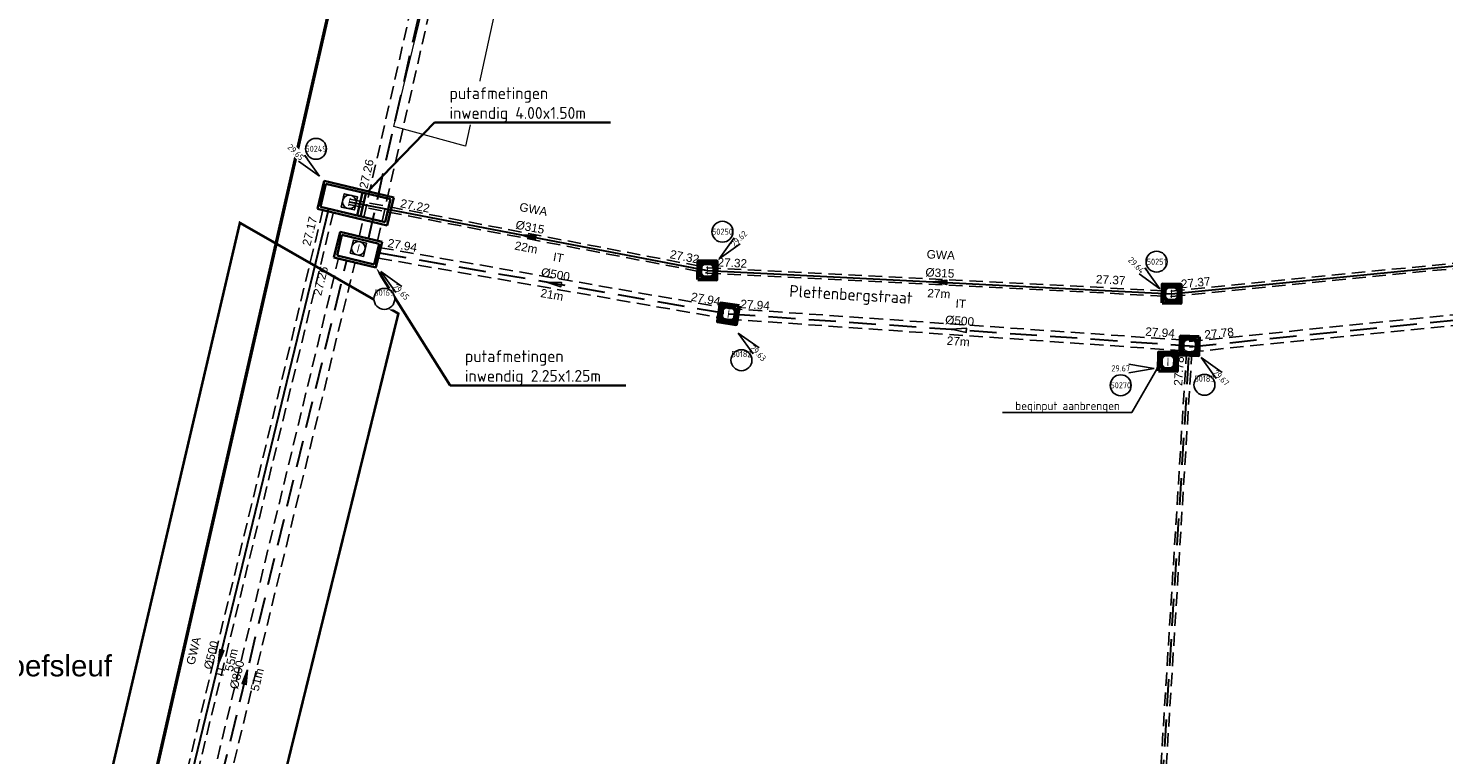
# Model space of a CAD drawing. Header units: metres. Extents: x 200112 to 202167, y 374508 to 376527.
# Tile 14 of 25: x 201102 to 201186, y 374913 to 374956. Entities that reach past the tile are written whole.
import ezdxf
from ezdxf import colors
from ezdxf.entities.mleader import LeaderData, LeaderLine
from ezdxf.enums import TextEntityAlignment as Align
from ezdxf.math import Vec2, Vec3

# ---------------------------------------------------------------- set-up
doc = ezdxf.new("R2010")
doc.units = ezdxf.units.M
doc.set_wipeout_variables(frame=1)
for name, pattern in [('HIDDEN4', [2.3813, 1.5875, -0.7938]), ('HIDDEN6', [1.1907, 0.7938, -0.3969]), ('XX-PROJECTGRENS', [18, 12, -3, 0, -3])]:
    doc.linetypes.add(name, pattern=pattern)
doc.layers.add('025___BS_GEMENGD', color=20, linetype='Continuous', lineweight=30, true_color=0xff3f00)
for name, color, linetype, lineweight in [('025___BS_IT', 84, 'HIDDEN4', 30), ('conflictpunten', 210, 'Continuous', 18), ('N-WE-RI-ITR_PUTNUMMER-S', 84, 'Continuous', 25), ('N-WE-RI-ITR_RIOOLPUT-S', 84, 'Continuous', 25), ('N-WE-RI-PUT-G', 7, 'Continuous', 35), ('N-WE-RI-PUT-GD', 7, 'Continuous', 50), ('N-WE-RI-VWA_PUTNUMMER-S', 20, 'Continuous', 25), ('N-WE-RI-VWA_RIOOLPUT-S', 20, 'Continuous', 25), ('V-WE-RI-PUT-T35', 50, 'Continuous', 35), ('X-XX-AL-T25', 7, 'Continuous', 25), ('X-XX-AL-T35', 50, 'Continuous', 35)]:
    doc.layers.add(name, color=color, linetype=linetype, lineweight=lineweight)
for name, color, linetype in [('025___BS_STROOMRICHTING', 252, 'Continuous'), ('025___BS_STROOMRICHTING IT', 252, 'Continuous'), ('025___BS_TEKST_BOBIT', 84, 'Continuous'), ('025___BS_TEKST_DIAMETERIT', 84, 'Continuous'), ('025___BS_TEKST_LENGTE', 250, 'Continuous'), ('025___BS_VISUEEL RUIMTEBESLAG', 251, 'HIDDEN6'), ('Wipeout', 10, 'Continuous')]:
    doc.layers.add(name, color=color, linetype=linetype)
doc.layers.add('025___BS_TEKST_BOBGWA', color=20, linetype='Continuous', true_color=0xff3f00)
doc.layers.add('025___BS_TEKST_DIAMETERGWA', color=20, linetype='Continuous', true_color=0xff3f00)
doc.layers.add('025___BS_TEKST_STRENGNUMMER', color=50, linetype='Continuous', plot=False)
doc.layers.add('N-WE-KG-GRENS_PROJECT-G', color=7, linetype='XX-PROJECTGRENS', lineweight=35, transparency=0.45)
doc.styles.add('NLCS-ISO', font='NLCS-ISO.ttf')
doc.styles.add('NLCS-ISO-M200-T25', font='NLCS-ISO.ttf', dxfattribs={"height": 0.5})
doc.styles.add('NLCS-ISO-M200-T35', font='NLCS-ISO.ttf', dxfattribs={"height": 0.7})
doc.styles.get("Standard").update_dxf_attribs({"font": 'arial.ttf'})

# ---------------------------------------------------------------- blocks, each defined once
blk = doc.blocks.new('put800x800')
at = {"layer": 'N-WE-RI-PUT-GD'}
for points in [[(-0.55, -0.55), (0.55, -0.55), (0.55, 0.55), (-0.55, 0.55)], [(-0.4, -0.4), (0.4, -0.4), (0.4, 0.4), (-0.4, 0.4)]]:
    blk.add_lwpolyline(points, close=True, dxfattribs=at)
blk = doc.blocks.new('*U68')
at = {"flags": 128}
blk.add_lwpolyline([(0, 0), (31.838, 45.998)], dxfattribs=at)
at = {"layer": '025___BS_STROOMRICHTING IT'}
blk.add_lwpolyline([(16.168, 23.359), (15.567, 22.71), (15.773, 22.568)], close=True, dxfattribs=at)
at = {"layer": '025___BS_VISUEEL RUIMTEBESLAG', "flags": 128}
for points in [[(-0.456, 0.316), (31.382, 46.314)], [(0.456, -0.316), (32.294, 45.682)]]:
    blk.add_lwpolyline(points, dxfattribs=at)
at = {"layer": '025___BS_TEKST_BOBIT'}
blk.add_attdef('B2', text='', height=0.5, rotation=55.31031, dxfattribs=at).set_placement((30.104, 44.675), align=Align.RIGHT)
blk.add_attdef('B1', (1.035, 2.741), '', height=0.5, rotation=55.31031, dxfattribs=at)
at = {"layer": '025___BS_TEKST_DIAMETERIT'}
blk.add_attdef('D', text='', height=0.5, rotation=55.31031, dxfattribs=at).set_placement((15.803, 23.079), align=Align.BOTTOM_CENTER)
at = {"layer": '025___BS_TEKST_LENGTE'}
blk.add_attdef('LEN', text='', height=0.5, rotation=55.31031, dxfattribs=at).set_placement((16.274, 22.753), align=Align.TOP_CENTER)
at = {"layer": '025___BS_TEKST_STRENGNUMMER'}
blk.add_attdef('STR', text='', height=0.5, rotation=55.31031, dxfattribs=at).set_placement((14.853, 23.735), align=Align.CENTER)
blk = doc.blocks.new('*U69')
at = {"flags": 128}
blk.add_lwpolyline([(0, 0), (14.003, 48.693)], dxfattribs=at)
at = {"layer": '025___BS_STROOMRICHTING IT'}
blk.add_lwpolyline([(7.122, 24.767), (6.76, 23.961), (7.001, 23.891)], close=True, dxfattribs=at)
at = {"layer": '025___BS_VISUEEL RUIMTEBESLAG', "flags": 128}
for points in [[(-0.481, 0.138), (13.522, 48.831)], [(0.481, -0.138), (14.484, 48.555)]]:
    blk.add_lwpolyline(points, dxfattribs=at)
at = {"layer": '025___BS_TEKST_BOBIT'}
blk.add_attdef('B2', text='', height=0.5, rotation=73.95592, dxfattribs=at).set_placement((12.884, 48.302), align=Align.RIGHT)
blk.add_attdef('B1', (-0.514, 1.675), '', height=0.5, rotation=73.95592, dxfattribs=at)
at = {"layer": '025___BS_TEKST_DIAMETERIT'}
blk.add_attdef('D', text='', height=0.5, rotation=73.95592, dxfattribs=at).set_placement((6.865, 24.386), align=Align.BOTTOM_CENTER)
at = {"layer": '025___BS_TEKST_LENGTE'}
blk.add_attdef('LEN', text='', height=0.5, rotation=73.95592, dxfattribs=at).set_placement((7.416, 24.227), align=Align.TOP_CENTER)
at = {"layer": '025___BS_TEKST_STRENGNUMMER'}
blk.add_attdef('STR', text='', height=0.5, rotation=73.95592, dxfattribs=at).set_placement((5.756, 24.703), align=Align.CENTER)
blk = doc.blocks.new('*U118')
at = {"flags": 128}
blk.add_lwpolyline([(0, 0), (39.768, 33.856)], dxfattribs=at)
at = {"layer": '025___BS_STROOMRICHTING IT'}
blk.add_lwpolyline([(20.217, 17.212), (19.47, 16.74), (19.632, 16.549)], close=True, dxfattribs=at)
at = {"layer": '025___BS_VISUEEL RUIMTEBESLAG', "flags": 128}
for points in [[(-0.102, 0.12), (39.666, 33.976)], [(0.102, -0.12), (39.87, 33.736)]]:
    blk.add_lwpolyline(points, dxfattribs=at)
at = {"layer": '025___BS_TEKST_BOBIT'}
blk.add_attdef('B2', text='', height=0.5, rotation=40.40885, dxfattribs=at).set_placement((39.125, 33.689), align=Align.RIGHT)
blk.add_attdef('B1', (0.258, 0.919), '', height=0.5, rotation=40.40885, dxfattribs=at)
at = {"layer": '025___BS_TEKST_DIAMETERIT'}
blk.add_attdef('D', text='', height=0.5, rotation=40.40885, dxfattribs=at).set_placement((19.792, 17.036), align=Align.BOTTOM_CENTER)
at = {"layer": '025___BS_TEKST_LENGTE'}
blk.add_attdef('LEN', text='', height=0.5, rotation=40.40885, dxfattribs=at).set_placement((20.164, 16.599), align=Align.TOP_CENTER)
at = {"layer": '025___BS_TEKST_STRENGNUMMER'}
blk.add_attdef('STR', text='', height=0.5, rotation=40.40885, dxfattribs=at).set_placement((19.044, 17.914), align=Align.CENTER)
blk = doc.blocks.new('*U119')
at = {"flags": 128}
blk.add_lwpolyline([(0, 0), (20.609, -3.597)], dxfattribs=at)
at = {"layer": '025___BS_STROOMRICHTING IT'}
blk.add_lwpolyline([(9.874, -1.723), (10.757, -1.75), (10.714, -1.997)], close=True, dxfattribs=at)
at = {"layer": '025___BS_VISUEEL RUIMTEBESLAG', "flags": 128}
for points in [[(0.054, 0.31), (20.663, -3.286)], [(-0.054, -0.31), (20.555, -3.907)]]:
    blk.add_lwpolyline(points, dxfattribs=at)
at = {"layer": '025___BS_TEKST_BOBIT'}
blk.add_attdef('B1', (0.45, 0.356), '', height=0.5, rotation=350.10031, dxfattribs=at)
blk.add_attdef('B2', text='', height=0.5, rotation=350.10031, dxfattribs=at).set_placement((20.084, -3.119), align=Align.RIGHT)
at = {"layer": '025___BS_TEKST_DIAMETERIT'}
blk.add_attdef('D', text='', height=0.5, rotation=350.10031, dxfattribs=at).set_placement((10.329, -1.659), align=Align.BOTTOM_CENTER)
at = {"layer": '025___BS_TEKST_LENGTE'}
blk.add_attdef('LEN', text='', height=0.5, rotation=350.10031, dxfattribs=at).set_placement((10.23, -2.223), align=Align.TOP_CENTER)
at = {"layer": '025___BS_TEKST_STRENGNUMMER'}
blk.add_attdef('STR', text='', height=0.5, rotation=350.10031, dxfattribs=at).set_placement((10.526, -0.522), align=Align.CENTER)
blk = doc.blocks.new('*U120')
at = {"flags": 128}
blk.add_lwpolyline([(0, 0), (27.233, -1.891)], dxfattribs=at)
at = {"layer": '025___BS_STROOMRICHTING IT'}
blk.add_lwpolyline([(13.18, -0.915), (14.062, -0.851), (14.044, -1.101)], close=True, dxfattribs=at)
at = {"layer": '025___BS_VISUEEL RUIMTEBESLAG', "flags": 128}
for points in [[(0.022, 0.314), (27.255, -1.577)], [(-0.022, -0.314), (27.211, -2.205)]]:
    blk.add_lwpolyline(points, dxfattribs=at)
at = {"layer": '025___BS_TEKST_BOBIT'}
blk.add_attdef('B1', (0.689, 0.343), '', height=0.5, rotation=356.02752, dxfattribs=at)
blk.add_attdef('B2', text='', height=0.5, rotation=356.02752, dxfattribs=at).set_placement((26.343, -1.412), align=Align.RIGHT)
at = {"layer": '025___BS_TEKST_DIAMETERIT'}
blk.add_attdef('D', text='', height=0.5, rotation=356.02752, dxfattribs=at).set_placement((13.626, -0.804), align=Align.BOTTOM_CENTER)
at = {"layer": '025___BS_TEKST_LENGTE'}
blk.add_attdef('LEN', text='', height=0.5, rotation=356.02752, dxfattribs=at).set_placement((13.587, -1.376), align=Align.TOP_CENTER)
at = {"layer": '025___BS_TEKST_STRENGNUMMER'}
blk.add_attdef('STR', text='', height=0.5, rotation=356.02752, dxfattribs=at).set_placement((13.705, 0.347), align=Align.CENTER)
blk = doc.blocks.new('*U121')
at = {"flags": 128}
blk.add_lwpolyline([(0, 0), (56.552, 8.884)], dxfattribs=at)
at = {"layer": '025___BS_STROOMRICHTING IT'}
blk.add_lwpolyline([(27.844, 4.374), (28.689, 4.633), (28.728, 4.386)], close=True, dxfattribs=at)
at = {"layer": '025___BS_VISUEEL RUIMTEBESLAG', "flags": 128}
for points in [[(-0.049, 0.311), (56.503, 9.195)], [(0.049, -0.311), (56.601, 8.573)]]:
    blk.add_lwpolyline(points, dxfattribs=at)
at = {"layer": '025___BS_TEKST_BOBIT'}
blk.add_attdef('B2', text='', height=0.5, rotation=8.92784, dxfattribs=at).set_placement((55.9, 9.203), align=Align.RIGHT)
blk.add_attdef('B1', (0.874, 0.51), '', height=0.5, rotation=8.92784, dxfattribs=at)
at = {"layer": '025___BS_TEKST_DIAMETERIT'}
blk.add_attdef('D', text='', height=0.5, rotation=8.92784, dxfattribs=at).set_placement((28.254, 4.582), align=Align.BOTTOM_CENTER)
at = {"layer": '025___BS_TEKST_LENGTE'}
blk.add_attdef('LEN', text='', height=0.5, rotation=8.92784, dxfattribs=at).set_placement((28.343, 4.016), align=Align.TOP_CENTER)
at = {"layer": '025___BS_TEKST_STRENGNUMMER'}
blk.add_attdef('STR', text='', height=0.5, rotation=8.92784, dxfattribs=at).set_placement((28.074, 5.721), align=Align.CENTER)
blk = doc.blocks.new('*U36')
at = {"flags": 128}
blk.add_lwpolyline([(0, 0), (67.083, 15.437)], dxfattribs=at)
at = {"layer": '025___BS_STROOMRICHTING', "color": 5}
blk.add_lwpolyline([(33.115, 7.621), (33.94, 7.939), (33.996, 7.695)], close=True, dxfattribs=at)
blk.add_solid([(33.94, 7.939), (33.115, 7.621), (33.94, 7.939), (33.996, 7.695)], dxfattribs=at)
at = {"layer": '025___BS_VISUEEL RUIMTEBESLAG', "flags": 128}
for points in [[(-0.035, 0.153), (67.048, 15.591)], [(0.035, -0.153), (67.118, 15.284)]]:
    blk.add_lwpolyline(points, dxfattribs=at)
at = {"layer": '025___BS_TEKST_BOBGWA'}
blk.add_attdef('B2', text='', height=0.5, rotation=12.95951, dxfattribs=at).set_placement((63.35, 14.916), align=Align.RIGHT)
blk.add_attdef('B1', (0.537, 0.396), '', height=0.5, rotation=12.95951, dxfattribs=at)
at = {"layer": '025___BS_TEKST_DIAMETERGWA'}
blk.add_attdef('D', text='', height=0.5, rotation=12.95951, dxfattribs=at).set_placement((33.51, 7.857), align=Align.BOTTOM_CENTER)
at = {"layer": '025___BS_TEKST_LENGTE'}
blk.add_attdef('LEN', text='', height=0.5, rotation=12.95951, dxfattribs=at).set_placement((33.638, 7.298), align=Align.TOP_CENTER)
at = {"layer": '025___BS_TEKST_STRENGNUMMER'}
blk.add_attdef('STR', text='', height=0.5, rotation=12.95951, dxfattribs=at).set_placement((33.235, 9.046), align=Align.CENTER)
blk = doc.blocks.new('*U37')
at = {"flags": 128}
blk.add_lwpolyline([(0, 0), (27.411, 1.211)], dxfattribs=at)
at = {"layer": '025___BS_STROOMRICHTING', "color": 5}
blk.add_lwpolyline([(13.268, 0.586), (14.137, 0.75), (14.148, 0.5)], close=True, dxfattribs=at)
blk.add_solid([(14.137, 0.75), (13.268, 0.586), (14.137, 0.75), (14.148, 0.5)], dxfattribs=at)
at = {"layer": '025___BS_VISUEEL RUIMTEBESLAG', "flags": 128}
for points in [[(-0.007, 0.157), (27.404, 1.369)], [(0.007, -0.157), (27.418, 1.054)]]:
    blk.add_lwpolyline(points, dxfattribs=at)
at = {"layer": '025___BS_TEKST_BOBGWA'}
blk.add_attdef('B2', text='', height=0.5, rotation=2.53032, dxfattribs=at).set_placement((24.644, 1.483), align=Align.RIGHT)
blk.add_attdef('B1', (0.562, 0.292), '', height=0.5, rotation=2.53032, dxfattribs=at)
at = {"layer": '025___BS_TEKST_DIAMETERGWA'}
blk.add_attdef('D', text='', height=0.5, rotation=2.53032, dxfattribs=at).set_placement((13.699, 0.747), align=Align.BOTTOM_CENTER)
at = {"layer": '025___BS_TEKST_LENGTE'}
blk.add_attdef('LEN', text='', height=0.5, rotation=2.53032, dxfattribs=at).set_placement((13.724, 0.175), align=Align.TOP_CENTER)
at = {"layer": '025___BS_TEKST_STRENGNUMMER'}
blk.add_attdef('STR', text='', height=0.5, rotation=2.53032, dxfattribs=at).set_placement((13.644, 1.966), align=Align.CENTER)
blk = doc.blocks.new('*U38')
at = {"flags": 128}
blk.add_lwpolyline([(0, 0), (21.344, 2.798)], dxfattribs=at)
at = {"layer": '025___BS_STROOMRICHTING', "color": 5}
blk.add_lwpolyline([(10.238, 1.342), (11.089, 1.58), (11.122, 1.332)], close=True, dxfattribs=at)
blk.add_solid([(11.089, 1.58), (10.238, 1.342), (11.089, 1.58), (11.122, 1.332)], dxfattribs=at)
at = {"layer": '025___BS_VISUEEL RUIMTEBESLAG', "flags": 128}
for points in [[(-0.02, 0.156), (21.323, 2.954)], [(0.02, -0.156), (21.364, 2.642)]]:
    blk.add_lwpolyline(points, dxfattribs=at)
at = {"layer": '025___BS_TEKST_BOBGWA'}
blk.add_attdef('B2', text='', height=0.5, rotation=7.46855, dxfattribs=at).set_placement((20.713, 3.007), align=Align.RIGHT)
blk.add_attdef('B1', (2.924, 0.639), '', height=0.5, rotation=7.46855, dxfattribs=at)
at = {"layer": '025___BS_TEKST_DIAMETERGWA'}
blk.add_attdef('D', text='', height=0.5, rotation=7.46855, dxfattribs=at).set_placement((10.653, 1.54), align=Align.BOTTOM_CENTER)
at = {"layer": '025___BS_TEKST_LENGTE'}
blk.add_attdef('LEN', text='', height=0.5, rotation=7.46855, dxfattribs=at).set_placement((10.728, 0.971), align=Align.TOP_CENTER)
at = {"layer": '025___BS_TEKST_STRENGNUMMER'}
blk.add_attdef('STR', text='', height=0.5, rotation=7.46855, dxfattribs=at).set_placement((10.494, 2.75), align=Align.CENTER)
blk = doc.blocks.new('*U45')
at = {"flags": 128}
blk.add_lwpolyline([(0, 0), (30.475, 45.189)], dxfattribs=at)
at = {"layer": '025___BS_STROOMRICHTING', "color": 5}
blk.add_lwpolyline([(14.993, 22.232), (15.379, 23.027), (15.586, 22.888)], close=True, dxfattribs=at)
blk.add_solid([(15.379, 23.027), (14.993, 22.232), (15.379, 23.027), (15.586, 22.888)], dxfattribs=at)
at = {"layer": '025___BS_VISUEEL RUIMTEBESLAG', "flags": 128}
for points in [[(-0.261, 0.176), (30.214, 45.365)], [(0.261, -0.176), (30.737, 45.013)]]:
    blk.add_lwpolyline(points, dxfattribs=at)
at = {"layer": '025___BS_TEKST_BOBGWA'}
blk.add_attdef('B2', text='', height=0.5, rotation=56.00446, dxfattribs=at).set_placement((29.659, 44.926), align=Align.RIGHT)
blk.add_attdef('B1', (0.203, 1.023), '', height=0.5, rotation=56.00446, dxfattribs=at)
at = {"layer": '025___BS_TEKST_DIAMETERGWA'}
blk.add_attdef('D', text='', height=0.5, rotation=56.00446, dxfattribs=at).set_placement((15.12, 22.674), align=Align.BOTTOM_CENTER)
at = {"layer": '025___BS_TEKST_LENGTE'}
blk.add_attdef('LEN', text='', height=0.5, rotation=56.00446, dxfattribs=at).set_placement((15.595, 22.353), align=Align.TOP_CENTER)
at = {"layer": '025___BS_TEKST_STRENGNUMMER'}
blk.add_attdef('STR', text='', height=0.5, rotation=56.00446, dxfattribs=at).set_placement((14.108, 23.355), align=Align.CENTER)
blk = doc.blocks.new('SRI-PUT_INSPECTIE-SO')
at = {"lineweight": -3, "flags": 128}
blk.add_lwpolyline([(-2, -2), (2, -2), (2, 2), (-2, 2)], close=True, dxfattribs=at)
at = {"lineweight": -3, "ltscale": 1.5}
blk.add_circle((0, 0), 2, dxfattribs=at)
at = {"ltscale": 0.1, "style": 'NLCS-ISO'}
blk.add_text('I', height=2.5, dxfattribs=at).set_placement((0, -0.01), align=Align.MIDDLE_CENTER)
blk = doc.blocks.new('*U169')
blk.add_wipeout([(1.41, -1.41), (5.83, -7.6), (11.01, -12.83), (12.78, -11.04), (7.6, -5.83)]).dxf.layer = 'Wipeout'
blk.add_wipeout([(-0.68, -6.35), (5.5, -6.35), (5.5, -12.54), (-0.68, -12.54)]).dxf.layer = 'Wipeout'
for q in [(5.83, -7.6), (7.6, -5.83)]:
    blk.add_line((1.41, -1.41), q)
blk.add_circle((2.41, -9.45), 3.09)
at = {"ltscale": 0.1, "style": 'NLCS-ISO'}
blk.add_attdef('PUTNR', text='', height=1.8, dxfattribs=at).set_placement((2.41, -7.65), align=Align.MIDDLE_CENTER)
blk.add_attdef('PUTHGT', text='', height=1.8, rotation=315, dxfattribs=at).set_placement((5.39, -5.43), align=Align.MIDDLE_LEFT)
blk = doc.blocks.new('*U170')
blk.add_wipeout([(-1.41, 1.41), (-5.83, 7.6), (-11.01, 12.83), (-12.78, 11.04), (-7.6, 5.83)]).dxf.layer = 'Wipeout'
blk.add_wipeout([(0.68, 6.35), (-5.5, 6.35), (-5.5, 12.54), (0.68, 12.54)]).dxf.layer = 'Wipeout'
for q in [(-7.6, 5.83), (-5.83, 7.6)]:
    blk.add_line((-1.41, 1.41), q)
blk.add_circle((-2.41, 9.45), 3.09)
at = {"ltscale": 0.1, "style": 'NLCS-ISO'}
blk.add_attdef('PUTHGT', text='', height=1.8, rotation=315, dxfattribs=at).set_placement((-8.44, 8.48), align=Align.MIDDLE_LEFT)
blk.add_attdef('PUTNR', text='', height=1.8, dxfattribs=at).set_placement((-2.41, 9.45), align=Align.MIDDLE_CENTER)
blk = doc.blocks.new('*U180')
blk.add_wipeout([(1.41, 1.41), (5.83, 7.6), (11.01, 12.83), (12.78, 11.04), (7.6, 5.83)]).dxf.layer = 'Wipeout'
blk.add_wipeout([(-0.68, 6.35), (5.5, 6.35), (5.5, 12.54), (-0.68, 12.54)]).dxf.layer = 'Wipeout'
for q in [(5.83, 7.6), (7.6, 5.83)]:
    blk.add_line((1.41, 1.41), q)
blk.add_circle((2.41, 9.45), 3.09)
at = {"ltscale": 0.1, "style": 'NLCS-ISO'}
blk.add_attdef('PUTHGT', text='', height=1.8, rotation=45, dxfattribs=at).set_placement((5.39, 5.43), align=Align.MIDDLE_LEFT)
blk.add_attdef('PUTNR', text='', height=1.8, dxfattribs=at).set_placement((2.41, 9.45), align=Align.MIDDLE_CENTER)
blk = doc.blocks.new('*U193')
blk.add_wipeout([(-2, 0), (-9.5, 1.25), (-16.86, 1.29), (-16.84, -1.24), (-9.5, -1.25)]).dxf.layer = 'Wipeout'
blk.add_wipeout([(-8.82, -8.06), (-15, -8.06), (-15, -1.88), (-8.82, -1.88)]).dxf.layer = 'Wipeout'
for q in [(-9.5, 1.25), (-9.5, -1.25)]:
    blk.add_line((-2, 0), q)
blk.add_circle((-11.91, -4.97), 3.09)
at = {"ltscale": 0.1, "style": 'NLCS-ISO'}
blk.add_attdef('PUTHGT', text='', height=1.8, dxfattribs=at).set_placement((-11.97, 0.03), align=Align.MIDDLE_LEFT)
blk.add_attdef('PUTNR', text='', height=1.8, dxfattribs=at).set_placement((-11.91, -4.97), align=Align.MIDDLE_CENTER)

msp = doc.modelspace()

# ---------------------------------------------------------------- linework, layer by layer
at = {"layer": 'conflictpunten'}
msp.add_lwpolyline([(201134.212, 374993.523), (201137.432, 374992.846), (201127.891, 374949.004), (201123.659, 374950.173)], close=True, dxfattribs=at)
at = {"layer": 'conflictpunten', "ltscale": 0.2, "const_width": 0.15}
msp.add_lwpolyline([(201114.566, 374944.479), (201123.923, 374939.121), (201112.48, 374892.664), (201103.008, 374895.09)], close=True, dxfattribs=at)
at = {"layer": 'N-WE-KG-GRENS_PROJECT-G', "const_width": 0.2}
msp.add_lwpolyline([(201097.958, 374895.618, 0.37548), (201107.235, 374901.614), (201127.87, 374992.347, 0.360004), (201124.5, 374997.908), (201067.947, 375010.729, 0.377588)], format="xyb", dxfattribs=at)
at = {"layer": 'N-WE-RI-PUT-G'}
for points in [[(201119.543, 374946.962), (201119.143, 374945.31)], [(201119.648, 374946.783), (201119.324, 374945.421)], [(201123.648, 374945.983), (201119.543, 374946.962)], [(201123.467, 374945.872), (201119.648, 374946.783)], [(201121.813, 374946.266), (201121.489, 374944.904)], [(201122.008, 374946.22), (201121.683, 374944.858)], [(201123.142, 374944.51), (201119.324, 374945.421)], [(201123.142, 374944.51), (201119.324, 374945.421)], [(201123.467, 374945.872), (201123.142, 374944.51)], [(201123.648, 374945.983), (201123.253, 374944.329)], [(201123.253, 374944.329), (201119.143, 374945.31)], [(201120.484, 374943.943), (201120.119, 374942.437)], [(201120.594, 374943.763), (201120.3, 374942.548)], [(201122.963, 374943.352), (201120.484, 374943.943)], [(201122.783, 374943.241), (201120.594, 374943.763)], [(201122.783, 374943.241), (201122.487, 374942.019)], [(201122.963, 374943.352), (201122.602, 374941.837)], [(201122.602, 374941.837), (201120.119, 374942.437)], [(201122.489, 374942.026), (201120.3, 374942.548)]]:
    msp.add_lwpolyline(points, dxfattribs=at)

# ---------------------------------------------------------------- block references
at = {"layer": '025___BS_GEMENGD'}
for name, p, rotation, values in [('*U36', (201169.573, 374940.29, 29.466), 352.6811973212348, {'STR': 'GWA', 'B1': '27.37', 'B2': '27.47', 'D': '%%C315', 'LEN': '69m'}), ('*U38', (201121.027, 374945.717, 29.466), 341.7038960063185, {'STR': 'GWA', 'B1': '27.22', 'B2': '27.32', 'D': '%%C315', 'LEN': '22m'}), ('*U45', (201106.982, 374892.33, 29.466), 20.38479081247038, {'STR': 'GWA', 'B1': '26.82', 'B2': '27.17', 'D': '%%C500', 'LEN': '55m'}), ('*U37', (201142.17, 374941.673, 29.466), 354.5813562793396, {'STR': 'GWA', 'B1': '27.32', 'B2': '27.37', 'D': '%%C315', 'LEN': '27m'})]:
    msp.add_blockref(name, p, dxfattribs=dict(at, rotation=rotation)).add_auto_attribs(values)
at = {"layer": '025___BS_IT'}
for name, p, rotation, values in [('*U68', (201122.157, 374943.534), 21.94033200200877, {'STR': 'IT', 'B1': '27.26', 'B2': '27.26', 'D': '%%C900', 'LEN': '56m'}), ('*U121', (201170.638, 374937.162), 356.8156868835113, {'STR': 'IT', 'B1': '27.78', 'B2': '27.78', 'D': '%%C500', 'LEN': '57m'}), ('*U69', (201108.961, 374893.036), 2.436118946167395, {'STR': 'IT', 'B1': '27.26', 'B2': '27.26', 'D': '%%C800', 'LEN': '51m'}), ('*U118', (201167.413, 374885.034), 46.05070341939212, {'STR': 'IT', 'B1': '27.78', 'B2': '27.78', 'D': '%%C315', 'LEN': '52m'})]:
    msp.add_blockref(name, p, dxfattribs=dict(at, rotation=rotation)).add_auto_attribs(values)
for name, p, values in [('*U119', (201122.806, 374942.703, 29.634), {'STR': 'IT', 'B1': '27.94', 'B2': '27.94', 'D': '%%C500', 'LEN': '21m'}), ('*U120', (201143.411, 374939.107, 29.634), {'STR': 'IT', 'B1': '27.94', 'B2': '27.94', 'D': '%%C500', 'LEN': '27m'})]:
    msp.add_blockref(name, p, dxfattribs=at).add_auto_attribs(values)
at = {"layer": 'N-WE-RI-ITR_RIOOLPUT-S', "xscale": 0.2, "yscale": 0.2, "zscale": 0.2}
for p, rotation in [((201121.564, 374942.978), 346.3892701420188), ((201143.416, 374939.106, 29.707), 171.4460774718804), ((201170.644, 374937.215, 0.073), 268.2361025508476)]:
    msp.add_blockref('SRI-PUT_INSPECTIE-SO', p, dxfattribs=dict(at, rotation=rotation))
at = {"layer": 'N-WE-RI-PUT-G'}
for p, rotation in [((201142.17, 374941.673, 29.466), 359.1077590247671), ((201169.573, 374940.29, 29.466), 359.1077590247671), ((201143.411, 374939.107, 29.634), 171.446077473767), ((201170.644, 374937.215, 0.073), 178.2361025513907)]:
    msp.add_blockref('put800x800', p, dxfattribs=dict(at, rotation=rotation))
at = {"layer": 'N-WE-RI-VWA_RIOOLPUT-S', "xscale": 0.2, "yscale": 0.2, "zscale": 0.2}
for p, rotation in [((201121.027, 374945.717, 29.466), 347.2506427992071), ((201142.17, 374941.673, 29.466), 359.1077590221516), ((201169.573, 374940.29, 29.466), 359.1077590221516), ((201169.363, 374936.272), 359.1077590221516)]:
    msp.add_blockref('SRI-PUT_INSPECTIE-SO', p, dxfattribs=dict(at, rotation=rotation))

# ---------------------------------------------------------------- texts
at = {"layer": 'conflictpunten', "insert": (201099.351, 374918.941), "char_height": 1.25, "attachment_point": 1}
msp.add_mtext_dynamic_manual_height_columns('proefsleuf', width=28.61072, gutter_width=12.5, heights=[0], dxfattribs=at)

# ---------------------------------------------------------------- next in the draw order: block references
at = {"layer": 'N-WE-RI-ITR_PUTNUMMER-S', "xscale": 0.2, "yscale": 0.2, "zscale": 0.2}
for p, values in [((201143.697, 374938.254, 29.707), {'PUTNR': '50182', 'PUTHGT': '29.63'}), ((201171.037, 374936.802, 0.073), {'PUTNR': '50183', 'PUTHGT': '29.67'})]:
    msp.add_blockref('*U169', p, dxfattribs=at).add_auto_attribs(values)
at = {"layer": 'N-WE-RI-VWA_PUTNUMMER-S'}
ref = msp.add_blockref('*U170', (201119.543, 374946.962), dxfattribs=dict(at, xscale=0.2, yscale=0.2, zscale=0.2))
ref.add_attrib('PUTNR', '50249', dxfattribs={"layer": '0', "ltscale": 0.1, "height": 0.36, "style": 'NLCS-ISO'}).set_placement((201119.061, 374948.851), align=Align.MIDDLE_CENTER)
ref.add_attrib('PUTHGT', '29.65', dxfattribs={"layer": '0', "ltscale": 0.1, "height": 0.36, "rotation": 315, "style": 'NLCS-ISO'}).set_placement((201117.472, 374949.04), align=Align.MIDDLE_LEFT)
at = {"layer": 'N-WE-RI-VWA_PUTNUMMER-S', "xscale": 0.2, "yscale": 0.2, "zscale": 0.2}
msp.add_blockref('*U180', (201142.576, 374942.066, 29.466), dxfattribs=at).add_auto_attribs({'PUTNR': '50250', 'PUTHGT': '29.62'})
at = {"layer": 'N-WE-RI-VWA_PUTNUMMER-S'}
ref = msp.add_blockref('*U170', (201169.174, 374940.296, 29.601), dxfattribs=dict(at, xscale=0.2, yscale=0.2, zscale=0.2))
ref.add_attrib('PUTNR', '50251', dxfattribs={"layer": '0', "ltscale": 0.1, "height": 0.36, "style": 'NLCS-ISO'}).set_placement((201168.693, 374942.185, 29.601), align=Align.MIDDLE_CENTER)
ref.add_attrib('PUTHGT', '29.64', dxfattribs={"layer": '0', "ltscale": 0.1, "height": 0.36, "rotation": 315, "style": 'NLCS-ISO'}).set_placement((201167.104, 374942.374, 29.601), align=Align.MIDDLE_LEFT)

# ---------------------------------------------------------------- next in the draw order: leaders
at = {"layer": 'V-WE-RI-PUT-T35'}
ml = msp.add_multileader_mtext('Standard', dxfattribs=at)
ml.set_content('putafmetingen\\Pinwendig 4.00x1.50m', color=256, style='NLCS-ISO-M200-T35')
ml.set_leader_properties(color=256, linetype='ByLayer', lineweight=-1)
ml.build(insert=Vec2(0, 0))
ml.multileader.update_dxf_attribs({"text_left_attachment_type": 5, "text_right_attachment_type": 5, "dogleg_length": 0.7, "arrow_head_size": 0.5})
ctx = ml.context
ctx.base_point, ctx.char_height, ctx.arrow_head_size, ctx.landing_gap_size, ctx.plane_origin = Vec3(201126.765, 374950.41), 0.7, 0.5, 0.18, Vec3(201137.56, 374947.151)
ctx.left_attachment, ctx.right_attachment = 5, 5
notes = []
notes.append((ctx, [(0, (1, 1, 0), (201126.065, 374950.41), (1, 0), 0.7, [(0, [(201122.008, 374946.22)], 0, [])])]))
ctx.mtext.insert, ctx.mtext.flow_direction = Vec3(201126.945, 374952.487), 5
ctx.mtext.has_bg_fill, ctx.mtext.bg_color, ctx.mtext.bg_scale_factor, ctx.mtext.bg_transparency, ctx.mtext.use_window_bg_color = 1, -1027028792, 1.5, 0, 1
ml = msp.add_multileader_mtext('Standard', dxfattribs=at)
ml.set_content('putafmetingen\\Pinwendig 2.25x1.25m', color=256, style='NLCS-ISO-M200-T35')
ml.set_leader_properties(color=256, linetype='ByLayer', lineweight=-1)
ml.build(insert=Vec2(0, 0))
ml.multileader.update_dxf_attribs({"text_left_attachment_type": 5, "text_right_attachment_type": 5, "dogleg_length": 0.7, "arrow_head_size": 0.5})
ctx = ml.context
ctx.base_point, ctx.char_height, ctx.arrow_head_size, ctx.landing_gap_size, ctx.plane_origin = Vec3(201127.673, 374934.879), 0.7, 0.5, 0.18, Vec3(201136.353, 374935.996)
ctx.left_attachment, ctx.right_attachment = 5, 5
notes.append((ctx, [(0, (1, 1, 0), (201126.973, 374934.879), (1, 0), 0.7, [(0, [(201122.602, 374941.837)], 0, [])])]))
ctx.mtext.insert, ctx.mtext.flow_direction = Vec3(201127.853, 374936.956), 5
ctx.mtext.has_bg_fill, ctx.mtext.bg_color, ctx.mtext.bg_scale_factor, ctx.mtext.bg_transparency, ctx.mtext.use_window_bg_color = 1, -1027028792, 1.5, 0, 1
at = {"layer": 'X-XX-AL-T25'}
ml = msp.add_multileader_mtext('Standard', dxfattribs=at)
ml.set_content('beginput aanbrengen', color=256, style='NLCS-ISO-M200-T25')
ml.set_leader_properties(color=256, linetype='ByLayer', lineweight=-1)
ml.build(insert=Vec2(0, 0))
ml.multileader.update_dxf_attribs({"text_left_attachment_type": 5, "text_right_attachment_type": 5, "dogleg_length": 0.5, "arrow_head_size": 0.5})
ctx = ml.context
ctx.base_point, ctx.char_height, ctx.arrow_head_size, ctx.landing_gap_size, ctx.plane_origin = Vec3(201160.168, 374933.274), 0.5, 0.5, 0.18, Vec3(201168.963, 374936.279)
ctx.left_attachment, ctx.right_attachment = 5, 5
notes.append((ctx, [(0, (1, 1, 0), (201167.228, 374933.274), (-1, 0), 0.5, [(0, [(201168.963, 374936.279)], 0, [])])]))
ctx.mtext.insert, ctx.mtext.flow_direction = Vec3(201160.348, 374933.924), 5
ctx.mtext.has_bg_fill, ctx.mtext.bg_color, ctx.mtext.bg_scale_factor, ctx.mtext.bg_transparency, ctx.mtext.use_window_bg_color = 1, -1027028792, 1.5, 0, 1
for ctx, leaders in notes:
    for number, flags, end, landing, length, lines in leaders:
        leader = LeaderData()
        leader.index, (leader.has_last_leader_line, leader.has_dogleg_vector, leader.attachment_direction) = number, flags
        leader.last_leader_point, leader.dogleg_vector, leader.dogleg_length = Vec3(end), Vec3(landing), length
        for number, points, colour, breaks in lines:
            line = LeaderLine()
            line.index, line.vertices, line.color, line.breaks = number, Vec3.list(points), colors.encode_raw_color(colour), breaks
            leader.lines.append(line)
        ctx.leaders.append(leader)

# ---------------------------------------------------------------- next in the draw order: wipeouts: each hides what was drawn before it
msp.add_wipeout([(201146.792, 374939.666), (201154.899, 374939.196), (201154.98, 374940.594), (201146.873, 374941.064)]).dxf.layer = 'X-XX-AL-T35'

# ---------------------------------------------------------------- next in the draw order: block references
at = {"layer": 'N-WE-RI-ITR_PUTNUMMER-S', "xscale": 0.2, "yscale": 0.2, "zscale": 0.2}
msp.add_blockref('*U169', (201122.612, 374941.878), dxfattribs=at).add_auto_attribs({'PUTNR': '50169', 'PUTHGT': '29.65'})
at = {"layer": 'N-WE-RI-PUT-G', "rotation": 359.1077590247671}
msp.add_blockref('put800x800', (201169.363, 374936.272), dxfattribs=at)

# ---------------------------------------------------------------- next in the draw order: texts
at = {"layer": 'X-XX-AL-T35', "style": 'NLCS-ISO-M200-T35'}
msp.add_text('Plettenbergstraat', height=0.7, rotation=356.68358, dxfattribs=at).set_placement((201146.994, 374940.11))

# ---------------------------------------------------------------- next in the draw order: block references
at = {"layer": 'N-WE-RI-VWA_PUTNUMMER-S'}
ref = msp.add_blockref('*U193', (201168.957, 374935.879), dxfattribs=dict(at, xscale=0.2, yscale=0.2, zscale=0.2))
ref.add_attrib('PUTNR', '50270', dxfattribs={"layer": '0', "ltscale": 0.1, "height": 0.36, "style": 'NLCS-ISO'}).set_placement((201166.575, 374934.885), align=Align.MIDDLE_CENTER)
ref.add_attrib('PUTHGT', '29.67', dxfattribs={"layer": '0', "ltscale": 0.1, "height": 0.36, "rotation": 360, "style": 'NLCS-ISO'}).set_placement((201166.023, 374935.884), align=Align.MIDDLE_LEFT)

doc.saveas('drawing.dxf')
